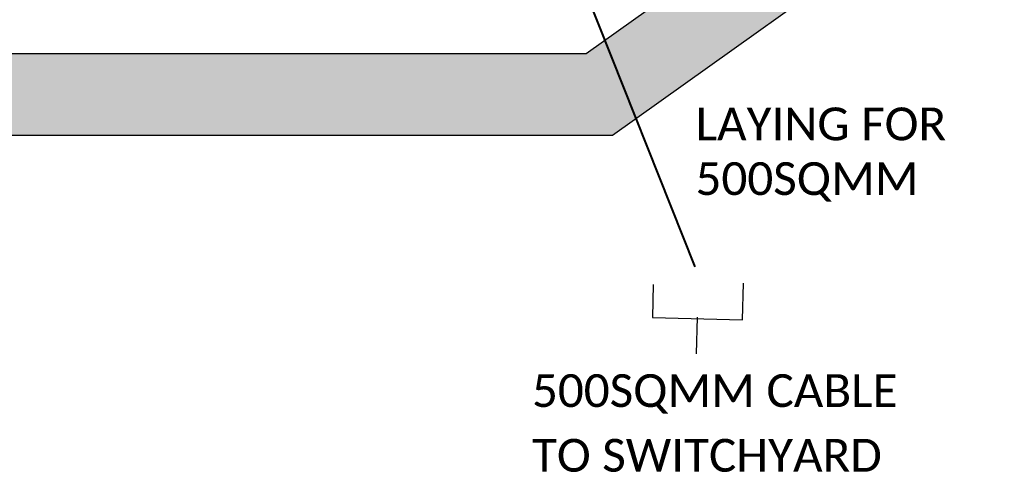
# Model space of a CAD drawing. Header units: inches. Extents: x 727810 to 1461440, y 2714588 to 5435005.
# Tile 155 of 233: x 729782 to 730022, y 2715440 to 2715551. Entities that reach past the tile are written whole.
import ezdxf

# ---------------------------------------------------------------- set-up
doc = ezdxf.new("R2010")
doc.units = ezdxf.units.IN
doc.header["$MEASUREMENT"] = 0
doc.linetypes.add('ACAD_ISO03W100', pattern=[30, 12, -18])
for name, color, linetype in [('136.GERMI_NUMBER-TAXT', 7, 'Continuous'), ('BOUNDARY DETAILS', 7, 'Continuous'), ('DETAILS', 7, 'Continuous'), ('table number', 51, 'Continuous')]:
    doc.layers.add(name, color=color, linetype=linetype)
doc.layers.add('AM_8', color=1, linetype='Continuous', lineweight=15)
doc.styles.add('Legend', font='calibri.ttf')

msp = doc.modelspace()

# ---------------------------------------------------------------- hatches: boundary and pattern name
at = {"layer": 'AM_8', "ltscale": 10}
h = msp.add_hatch(dxfattribs=at)
h.set_pattern_fill('AR-CONC', color=1, scale=0.1)
h.set_pattern_definition([(50, (0, -1.14), (18.2184669, -1.59390855), [1.905, -20.955]), (355, (0, -1.14), (-3.52434214, 19.10568452), [1.524, -16.76405842]), (100.4514447, (1.518, -1.273), (14.69412471, 17.51177519), [1.61900088, -17.80902446]), (46.1842, (0, 3.94), (27.10790409, -4.2042328), [2.8575, -31.4325]), (96.6355576, (2.26, 3.59), (23.7404134, 24.74261246), [2.42850231, -26.71356082]), (351.1841512, (0, 3.94), (23.7404134, 24.74261246), [2.2859967, -25.1459732]), (21, (2.54, 2.67), (15.16143913, -10.22651982), [1.905, -20.955]), (326, (2.54, 2.67), (6.18020283, 18.41879661), [1.524, -16.764]), (71.451445, (3.803, 1.818), (21.34164193, 8.19227689), [1.61900088, -17.80899376]), (37.5, (0, -1.14), (0.308860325, 8.455503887), [0, -16.5608, 0, -17.018, 0, -16.8275]), (7.5, (0, -1.14), (6.68196625, 10.018057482), [0, -9.7028, 0, -16.1798, 0, -6.4135]), (327.5, (-5.664, -1.14), (13.559059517, -0.5728744), [0, -6.35, 0, -19.812, 0, -26.289]), (317.5, (-8.204, -1.14), (14.81291814, 2.542649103), [0, -8.255, 0, -13.1572, 0, -18.669])])
h.paths.add_polyline_path([(730391.82316, 2715878.16018), (730356.7819, 2715850.51698), (730272.22694, 2715783.8137), (730096.51231, 2715646.5984), (730080.0676, 2715658.3065), (730079.18894, 2715658.57034), (730082.7077, 2715661.194), (730259.8786, 2715799.5465), (730344.3948, 2715866.2192), (730379.4438, 2715893.8685), (730671.4684, 2716124.0062), (730657.0154, 2716226.259), (730645.0894, 2716310.634), (730560.6399, 2716311.9751), (730459.0973, 2716313.5877), (730357.5548, 2716315.2002), (730256.0122, 2716316.8128), (730154.4697, 2716318.4254), (730052.9271, 2716320.038), (729951.3846, 2716321.6505), (729849.842, 2716323.2631), (729748.2994, 2716324.8757), (729646.7569, 2716326.4882), (729545.2143, 2716328.1008), (729443.6718, 2716329.7134), (729342.1292, 2716331.326), (729240.5867, 2716332.9385), (729139.0441, 2716334.5511), (729037.5016, 2716336.1637), (728935.959, 2716337.7762), (728834.4165, 2716339.3888), (728732.7414, 2716341.0035), (728626.066, 2716344.1123), (728519.5231, 2716347.2172), (728412.9801, 2716350.3221), (728306.4372, 2716353.427), (728093.3514, 2716359.6368), (728003.9825, 2716362.2412), (728001.5191, 2716280.3372), (727998.4549, 2716178.4583), (727995.3907, 2716076.5793), (727992.3266, 2715974.7004), (727987.67284, 2715819.9715), (727987.22168, 2715804.9715), (727986.1982, 2715770.9426), (727983.134, 2715669.0636), (727979.3235, 2715542.3694), (729920.1414, 2715542.3694), (729990.8211, 2715592.6815), (730064.21459, 2715647.40517), (730073.3836, 2715644.6519), (730083.91997, 2715637.15035), (730002.59918, 2715576.51593), (729926.53277, 2715522.3694), (727958.71293, 2715522.3694), (727963.14304, 2715669.66486), (727966.20724, 2715771.54387), (727972.33564, 2715975.30167), (727975.39974, 2716077.18055), (727978.46394, 2716179.05957), (727981.52814, 2716280.93847), (727984.59224, 2716382.81476), (728093.934, 2716379.62831), (728200.4769, 2716376.52341), (728307.0198, 2716373.41851), (728413.5627, 2716370.31361), (728520.1057, 2716367.20871), (728626.6486, 2716364.10381), (728733.19151, 2716360.99887), (728834.73408, 2716359.38628), (728936.27658, 2716357.77368), (729037.81916, 2716356.16118), (729139.36168, 2716354.54858), (729240.90428, 2716352.93598), (729342.44676, 2716351.32348), (729443.98938, 2716349.71088), (729545.53188, 2716348.09828), (729647.07448, 2716346.48568), (729748.61696, 2716344.87318), (729850.15958, 2716343.26058), (729951.70218, 2716341.64798), (730053.24466, 2716340.03548), (730154.78728, 2716338.42288), (730256.32978, 2716336.81028), (730357.87238, 2716335.19768), (730459.41486, 2716333.58518), (730560.95748, 2716331.97258), (730662.50002, 2716330.36003), (730676.81856, 2716229.05808), (730692.88125, 2716115.41696)])

# ---------------------------------------------------------------- linework, layer by layer
at = {"layer": 'BOUNDARY DETAILS', "color": 5, "linetype": 'ACAD_ISO03W100', "const_width": 0.25}
msp.add_lwpolyline([(729545.53188, 2716348.09828), (729647.07448, 2716346.48568), (729748.61696, 2716344.87318), (729850.15958, 2716343.26058), (729951.70218, 2716341.64798), (730053.24466, 2716340.03548), (730154.78728, 2716338.42288), (730256.32978, 2716336.81028), (730357.87238, 2716335.19768), (730459.41486, 2716333.58518), (730560.95748, 2716331.97258), (730662.50002, 2716330.36003), (730676.81856, 2716229.05808), (730692.88125, 2716115.41696), (730391.82316, 2715878.16018), (730356.7819, 2715850.51698), (730272.22694, 2715783.8137), (730094.84143, 2715645.29361), (730002.59918, 2715576.51593), (729926.53277, 2715522.3694), (727958.71293, 2715522.3694)], dxfattribs=at)
at = {"layer": 'BOUNDARY DETAILS', "color": 2}
for points in [[(729545.53188, 2716348.09828), (729647.07448, 2716346.48568), (729748.61696, 2716344.87318), (729850.15958, 2716343.26058), (729951.70218, 2716341.64798), (730053.24466, 2716340.03548), (730154.78728, 2716338.42288), (730256.32978, 2716336.81028), (730357.87238, 2716335.19768), (730459.41486, 2716333.58518), (730560.95748, 2716331.97258), (730662.50002, 2716330.36003), (730676.81856, 2716229.05808), (730692.88125, 2716115.41696), (730391.82316, 2715878.16018), (730356.7819, 2715850.51698), (730272.22694, 2715783.8137), (730094.84143, 2715645.29361), (730002.59918, 2715576.51593), (729926.53277, 2715522.3694), (727958.71293, 2715522.3694)], [(729545.2143, 2716327.9808), (729646.7569, 2716326.3682), (729748.2994, 2716324.7557), (729951.3846, 2716321.5305), (730052.9271, 2716319.918), (730154.4697, 2716318.3054), (730256.0122, 2716316.6928), (730357.5548, 2716315.0802), (730459.0973, 2716313.4677), (730560.6399, 2716311.8551), (730645.0894, 2716310.514), (730657.0154, 2716226.139), (730671.4684, 2716123.8862), (730379.4438, 2715893.7485), (730344.3948, 2715866.0992), (730259.8786, 2715799.4265), (730082.7077, 2715661.074), (729990.8211, 2715592.5615), (729920.1414, 2715542.2494), (727979.3235, 2715542.2494)]]:
    msp.add_lwpolyline(points, dxfattribs=at)
at = {"layer": 'DETAILS', "color": 5, "lineweight": 40}
msp.add_line((729919.65116, 2715558.28383), (729946.67195, 2715490.32102), dxfattribs=at)
msp.add_line((729919.65116, 2715558.28383), (729946.67195, 2715490.32102), dxfattribs=at)
at = {"layer": 'table number', "color": 0}
for p, q in [((729936.49514, 2715486.00468), (729936.2892, 2715477.95949)), ((729958.29839, 2715477.39611), (729958.52749, 2715486.34625)), ((729936.2892, 2715477.95949), (729958.29839, 2715477.39611)), ((729947.07499, 2715469.12979), (729947.30409, 2715478.07993))]:
    msp.add_line(p, q, dxfattribs=at)

# ---------------------------------------------------------------- texts
at = {"layer": '136.GERMI_NUMBER-TAXT', "insert": (729946.82424, 2715529.16041), "char_height": 8, "width": 105.7634409, "attachment_point": 1, "style": 'Legend'}
msp.add_mtext('LAYING FOR 500SQMM', dxfattribs=at)
at = {"layer": '136.GERMI_NUMBER-TAXT', "char_height": 8, "attachment_point": 1, "style": 'Legend'}
for s, insert in [('500SQMM CABLE', (729906.92515, 2715464.139)), ('TO SWITCHYARD', (729906.92515, 2715448.36834))]:
    msp.add_mtext_dynamic_manual_height_columns(s, width=407.4505354, gutter_width=12.5, heights=[0], dxfattribs=dict(at, insert=insert))

doc.saveas('drawing.dxf')
